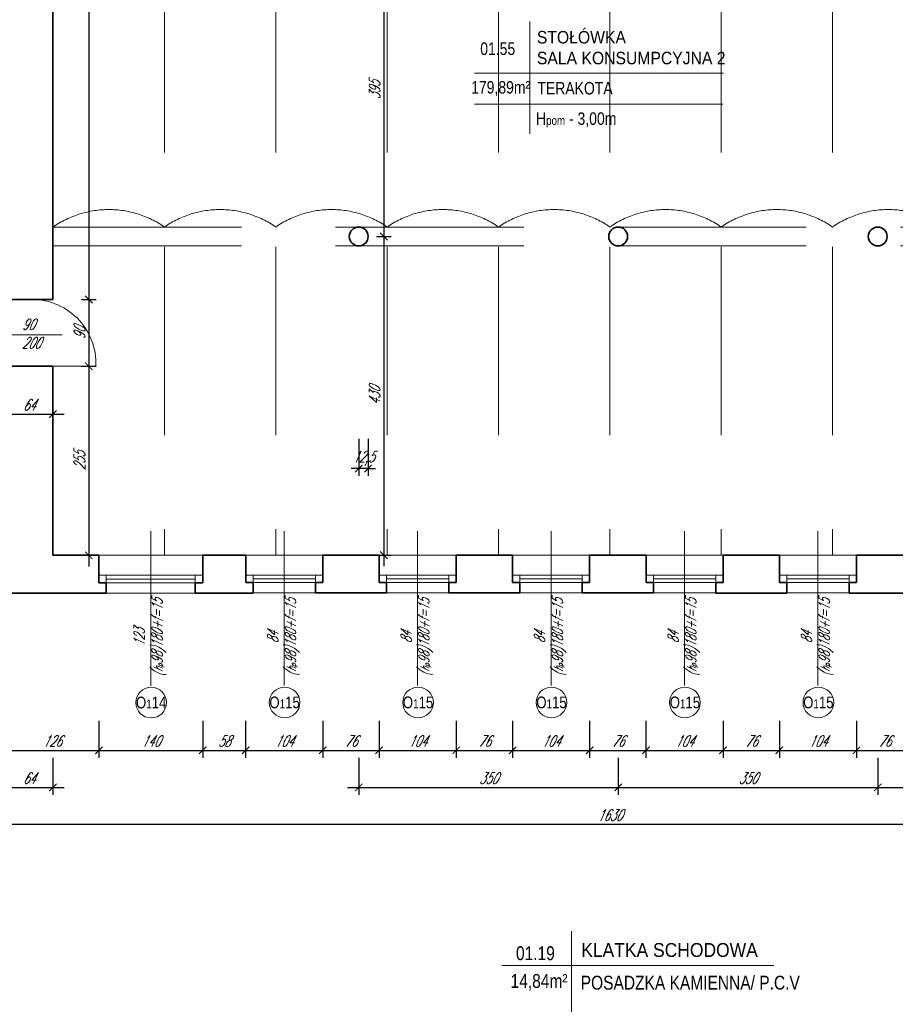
# Model space of a CAD drawing. Header units: millimetres. Extents: x 402 to 79005, y -7782 to 89952.
# Tile 230 of 256: x 24131 to 25312, y 37833 to 39161. Entities that reach past the tile are written whole.
import ezdxf

# ---------------------------------------------------------------- set-up
doc = ezdxf.new("R2010")
doc.units = ezdxf.units.MM
doc.header["$LTSCALE"] = 10
doc.linetypes.add('DASHED', pattern=[19.05, 12.7, -6.35])
doc.layers.get('0').update_dxf_attribs({"lineweight": 0})
doc.layers.get('Defpoints').update_dxf_attribs({"color": 253})
for name, color, linetype, lineweight in [('01 parter - ściany', 253, 'Continuous', 35), ('03-01_okna', 253, 'Continuous', 15), ('03_drzwi', 253, 'Continuous', 15), ('04-1_widok', 253, 'Continuous', 5), ('04-2_nad', 253, 'DASHED', 5), ('05-01_wymiary', 253, 'Continuous', 5), ('05-03_opis', 253, 'Continuous', 5)]:
    doc.layers.add(name, color=color, linetype=linetype, lineweight=lineweight)
doc.styles.add('ariel', font='ARIAL.TTF', dxfattribs={"width": 0.8})
doc.styles.add('ariel_wym', font='simplex.shx', dxfattribs={"width": 0.65, "oblique": 25})
doc.dimstyles.new('ariel 50', dxfattribs={"dimtxt": 15, "dimasz": 10, "dimexe": 10, "dimexo": 0, "dimgap": 5, "dimtad": 1, "dimdec": 1, "dimrnd": 0.5, "dimtxsty": 'ariel_wym', "dimblk": 'ARCHTICK', "dimcen": 2.5, "dimdle": 15, "dimazin": 0, "dimtfac": 1, "dimtdec": 1, "dimtix": 1, "dimtmove": 0, "dimatfit": 3, "dimldrblk": 'DOT', "dimfxl": 0, "dimarcsym": 0})
doc.dimstyles.new('ariel 50 wnętrze', dxfattribs={"dimtxt": 15, "dimasz": 10, "dimexe": 10, "dimexo": 0, "dimgap": 5, "dimtad": 1, "dimdec": 1, "dimrnd": 0.5, "dimtxsty": 'ariel_wym', "dimblk": 'ARCHTICK', "dimcen": 2.5, "dimdle": 15, "dimazin": 0, "dimtfac": 1, "dimtdec": 1, "dimtix": 1, "dimtmove": 0, "dimatfit": 3, "dimldrblk": 'DOT', "dimfxl": 0, "dimarcsym": 0})

# ---------------------------------------------------------------- blocks, each defined once
blk = doc.blocks.new('_ArchTick')
at = {"color": 0, "linetype": 'ByBlock', "const_width": 0.15}
blk.add_lwpolyline([(-0.5, -0.5), (0.5, 0.5)], dxfattribs=at)
blk = doc.blocks.new('*D202')
at = {"layer": '05-01_wymiary', "color": 0, "lineweight": -2}
for p, q in [((24111.7, 38215.8), (24111.7, 38165.8)), ((24237.8, 38215.8), (24237.8, 38165.8)), ((24096.7, 38175.8), (24252.8, 38175.8))]:
    blk.add_line(p, q, dxfattribs=at)
at = {"layer": 'Defpoints', "color": 0}
for p in [(24237.8, 38438.9), (24111.7, 38387.9), (24237.8, 38175.8)]:
    blk.add_point(p, dxfattribs=at)
at = {"layer": '05-01_wymiary', "color": 0, "lineweight": -2, "xscale": 10, "yscale": 10, "zscale": 10, "rotation": 180}
blk.add_blockref('_ArchTick', (24111.7, 38175.8), dxfattribs=at)
at = {"layer": '05-01_wymiary', "color": 0, "lineweight": -2, "xscale": 10, "yscale": 10, "zscale": 10}
blk.add_blockref('_ArchTick', (24237.8, 38175.8), dxfattribs=at)
at = {"layer": '05-01_wymiary', "color": 0, "insert": (24174.8, 38188.3), "char_height": 15, "attachment_point": 5, "style": 'ariel_wym'}
blk.add_mtext('126', dxfattribs=at)
blk = doc.blocks.new('_Dot')
at = {"color": 0, "linetype": 'ByBlock', "lineweight": -2}
blk.add_line((-0.5, 0), (-1, 0), dxfattribs=at)
at = {"color": 0, "linetype": 'ByBlock', "const_width": 0.5}
blk.add_lwpolyline([(-0.25, 0, 1), (0.25, 0, 1)], format="xyb", close=True, dxfattribs=at)
blk = doc.blocks.new('*D203')
at = {"layer": '05-01_wymiary', "color": 0, "lineweight": -2}
for p, q in [((24237.8, 38215.8), (24237.8, 38165.8)), ((24377.8, 38215.8), (24377.8, 38165.8)), ((24222.8, 38175.8), (24392.8, 38175.8))]:
    blk.add_line(p, q, dxfattribs=at)
at = {"layer": 'Defpoints', "color": 0}
for p in [(24237.8, 38438.9), (24377.8, 38438.9), (24377.8, 38175.8)]:
    blk.add_point(p, dxfattribs=at)
at = {"layer": '05-01_wymiary', "color": 0, "lineweight": -2, "xscale": 10, "yscale": 10, "zscale": 10, "rotation": 180}
blk.add_blockref('_ArchTick', (24237.8, 38175.8), dxfattribs=at)
at = {"layer": '05-01_wymiary', "color": 0, "lineweight": -2, "xscale": 10, "yscale": 10, "zscale": 10}
blk.add_blockref('_ArchTick', (24377.8, 38175.8), dxfattribs=at)
at = {"layer": '05-01_wymiary', "color": 0, "insert": (24307.8, 38188.3), "char_height": 15, "attachment_point": 5, "style": 'ariel_wym'}
blk.add_mtext('140', dxfattribs=at)
blk = doc.blocks.new('*D204')
at = {"layer": '05-01_wymiary', "color": 0, "lineweight": -2}
for p, q in [((24377.8, 38215.8), (24377.8, 38165.8)), ((24435.8, 38215.8), (24435.8, 38165.8)), ((24362.8, 38175.8), (24450.8, 38175.8))]:
    blk.add_line(p, q, dxfattribs=at)
at = {"layer": 'Defpoints', "color": 0}
for p in [(24377.8, 38438.9), (24435.8, 38438.9), (24435.8, 38175.8)]:
    blk.add_point(p, dxfattribs=at)
at = {"layer": '05-01_wymiary', "color": 0, "lineweight": -2, "xscale": 10, "yscale": 10, "zscale": 10, "rotation": 180}
blk.add_blockref('_ArchTick', (24377.8, 38175.8), dxfattribs=at)
at = {"layer": '05-01_wymiary', "color": 0, "lineweight": -2, "xscale": 10, "yscale": 10, "zscale": 10}
blk.add_blockref('_ArchTick', (24435.8, 38175.8), dxfattribs=at)
at = {"layer": '05-01_wymiary', "color": 0, "insert": (24406.8, 38188.3), "char_height": 15, "attachment_point": 5, "style": 'ariel_wym'}
blk.add_mtext('58', dxfattribs=at)
blk = doc.blocks.new('*D205')
at = {"layer": '05-01_wymiary', "color": 0, "lineweight": -2}
for p, q in [((24435.8, 38215.8), (24435.8, 38165.8)), ((24539.8, 38215.8), (24539.8, 38165.8)), ((24420.8, 38175.8), (24554.8, 38175.8))]:
    blk.add_line(p, q, dxfattribs=at)
at = {"layer": 'Defpoints', "color": 0}
for p in [(24435.8, 38438.9), (24539.8, 38439), (24539.8, 38175.8)]:
    blk.add_point(p, dxfattribs=at)
at = {"layer": '05-01_wymiary', "color": 0, "lineweight": -2, "xscale": 10, "yscale": 10, "zscale": 10, "rotation": 180}
blk.add_blockref('_ArchTick', (24435.8, 38175.8), dxfattribs=at)
at = {"layer": '05-01_wymiary', "color": 0, "lineweight": -2, "xscale": 10, "yscale": 10, "zscale": 10}
blk.add_blockref('_ArchTick', (24539.8, 38175.8), dxfattribs=at)
at = {"layer": '05-01_wymiary', "color": 0, "insert": (24487.8, 38188.3), "char_height": 15, "attachment_point": 5, "style": 'ariel_wym'}
blk.add_mtext('104', dxfattribs=at)
blk = doc.blocks.new('*D206')
at = {"layer": '05-01_wymiary', "color": 0, "lineweight": -2}
for p, q in [((24539.8, 38215.8), (24539.8, 38165.8)), ((24615.8, 38215.8), (24615.8, 38165.8)), ((24524.8, 38175.8), (24630.8, 38175.8))]:
    blk.add_line(p, q, dxfattribs=at)
at = {"layer": 'Defpoints', "color": 0}
for p in [(24539.8, 38439), (24615.8, 38439), (24615.8, 38175.8)]:
    blk.add_point(p, dxfattribs=at)
at = {"layer": '05-01_wymiary', "color": 0, "lineweight": -2, "xscale": 10, "yscale": 10, "zscale": 10, "rotation": 180}
blk.add_blockref('_ArchTick', (24539.8, 38175.8), dxfattribs=at)
at = {"layer": '05-01_wymiary', "color": 0, "lineweight": -2, "xscale": 10, "yscale": 10, "zscale": 10}
blk.add_blockref('_ArchTick', (24615.8, 38175.8), dxfattribs=at)
at = {"layer": '05-01_wymiary', "color": 0, "insert": (24577.8, 38188.3), "char_height": 15, "attachment_point": 5, "style": 'ariel_wym'}
blk.add_mtext('76', dxfattribs=at)
blk = doc.blocks.new('*D207')
at = {"layer": '05-01_wymiary', "color": 0, "lineweight": -2}
for p, q in [((24615.8, 38215.8), (24615.8, 38165.8)), ((24719.8, 38215.8), (24719.8, 38165.8)), ((24600.8, 38175.8), (24734.8, 38175.8))]:
    blk.add_line(p, q, dxfattribs=at)
at = {"layer": 'Defpoints', "color": 0}
for p in [(24615.8, 38439), (24719.8, 38439), (24719.8, 38175.8)]:
    blk.add_point(p, dxfattribs=at)
at = {"layer": '05-01_wymiary', "color": 0, "lineweight": -2, "xscale": 10, "yscale": 10, "zscale": 10, "rotation": 180}
blk.add_blockref('_ArchTick', (24615.8, 38175.8), dxfattribs=at)
at = {"layer": '05-01_wymiary', "color": 0, "lineweight": -2, "xscale": 10, "yscale": 10, "zscale": 10}
blk.add_blockref('_ArchTick', (24719.8, 38175.8), dxfattribs=at)
at = {"layer": '05-01_wymiary', "color": 0, "insert": (24667.8, 38188.3), "char_height": 15, "attachment_point": 5, "style": 'ariel_wym'}
blk.add_mtext('104', dxfattribs=at)
blk = doc.blocks.new('*D208')
at = {"layer": '05-01_wymiary', "color": 0, "lineweight": -2}
for p, q in [((24719.8, 38215.8), (24719.8, 38165.8)), ((24795.8, 38215.8), (24795.8, 38165.8)), ((24704.8, 38175.8), (24810.8, 38175.8))]:
    blk.add_line(p, q, dxfattribs=at)
at = {"layer": 'Defpoints', "color": 0}
for p in [(24719.8, 38439), (24795.8, 38439), (24795.8, 38175.8)]:
    blk.add_point(p, dxfattribs=at)
at = {"layer": '05-01_wymiary', "color": 0, "lineweight": -2, "xscale": 10, "yscale": 10, "zscale": 10, "rotation": 180}
blk.add_blockref('_ArchTick', (24719.8, 38175.8), dxfattribs=at)
at = {"layer": '05-01_wymiary', "color": 0, "lineweight": -2, "xscale": 10, "yscale": 10, "zscale": 10}
blk.add_blockref('_ArchTick', (24795.8, 38175.8), dxfattribs=at)
at = {"layer": '05-01_wymiary', "color": 0, "insert": (24757.8, 38188.3), "char_height": 15, "attachment_point": 5, "style": 'ariel_wym'}
blk.add_mtext('76', dxfattribs=at)
blk = doc.blocks.new('*D209')
at = {"layer": '05-01_wymiary', "color": 0, "lineweight": -2}
for p, q in [((24795.8, 38215.8), (24795.8, 38165.8)), ((24899.8, 38215.8), (24899.8, 38165.8)), ((24780.8, 38175.8), (24914.8, 38175.8))]:
    blk.add_line(p, q, dxfattribs=at)
at = {"layer": 'Defpoints', "color": 0}
for p in [(24795.8, 38439), (24899.8, 38439), (24899.8, 38175.8)]:
    blk.add_point(p, dxfattribs=at)
at = {"layer": '05-01_wymiary', "color": 0, "lineweight": -2, "xscale": 10, "yscale": 10, "zscale": 10, "rotation": 180}
blk.add_blockref('_ArchTick', (24795.8, 38175.8), dxfattribs=at)
at = {"layer": '05-01_wymiary', "color": 0, "lineweight": -2, "xscale": 10, "yscale": 10, "zscale": 10}
blk.add_blockref('_ArchTick', (24899.8, 38175.8), dxfattribs=at)
at = {"layer": '05-01_wymiary', "color": 0, "insert": (24847.8, 38188.3), "char_height": 15, "attachment_point": 5, "style": 'ariel_wym'}
blk.add_mtext('104', dxfattribs=at)
blk = doc.blocks.new('*D652')
at = {"layer": '05-01_wymiary', "color": 0, "lineweight": -2}
for p, q in [((24899.8, 38215.8), (24899.8, 38165.8)), ((24975.8, 38215.8), (24975.8, 38165.8)), ((24884.8, 38175.8), (24990.8, 38175.8))]:
    blk.add_line(p, q, dxfattribs=at)
at = {"layer": 'Defpoints', "color": 0}
for p in [(24899.8, 38439), (24975.8, 38439), (24975.8, 38175.8)]:
    blk.add_point(p, dxfattribs=at)
at = {"layer": '05-01_wymiary', "color": 0, "lineweight": -2, "xscale": 10, "yscale": 10, "zscale": 10, "rotation": 180}
blk.add_blockref('_ArchTick', (24899.8, 38175.8), dxfattribs=at)
at = {"layer": '05-01_wymiary', "color": 0, "lineweight": -2, "xscale": 10, "yscale": 10, "zscale": 10}
blk.add_blockref('_ArchTick', (24975.8, 38175.8), dxfattribs=at)
at = {"layer": '05-01_wymiary', "color": 0, "insert": (24937.8, 38188.3), "char_height": 15, "attachment_point": 5, "style": 'ariel_wym'}
blk.add_mtext('76', dxfattribs=at)
blk = doc.blocks.new('*D653')
at = {"layer": '05-01_wymiary', "color": 0, "lineweight": -2}
for p, q in [((24975.8, 38215.8), (24975.8, 38165.8)), ((25079.8, 38215.8), (25079.8, 38165.8)), ((24960.8, 38175.8), (25094.8, 38175.8))]:
    blk.add_line(p, q, dxfattribs=at)
at = {"layer": 'Defpoints', "color": 0}
for p in [(24975.8, 38439), (25079.8, 38439), (25079.8, 38175.8)]:
    blk.add_point(p, dxfattribs=at)
at = {"layer": '05-01_wymiary', "color": 0, "lineweight": -2, "xscale": 10, "yscale": 10, "zscale": 10, "rotation": 180}
blk.add_blockref('_ArchTick', (24975.8, 38175.8), dxfattribs=at)
at = {"layer": '05-01_wymiary', "color": 0, "lineweight": -2, "xscale": 10, "yscale": 10, "zscale": 10}
blk.add_blockref('_ArchTick', (25079.8, 38175.8), dxfattribs=at)
at = {"layer": '05-01_wymiary', "color": 0, "insert": (25027.8, 38188.3), "char_height": 15, "attachment_point": 5, "style": 'ariel_wym'}
blk.add_mtext('104', dxfattribs=at)
blk = doc.blocks.new('*D654')
at = {"layer": '05-01_wymiary', "color": 0, "lineweight": -2}
for p, q in [((25079.8, 38215.8), (25079.8, 38165.8)), ((25155.8, 38215.8), (25155.8, 38165.8)), ((25064.8, 38175.8), (25170.8, 38175.8))]:
    blk.add_line(p, q, dxfattribs=at)
at = {"layer": 'Defpoints', "color": 0}
for p in [(25079.8, 38439), (25155.8, 38439), (25155.8, 38175.8)]:
    blk.add_point(p, dxfattribs=at)
at = {"layer": '05-01_wymiary', "color": 0, "lineweight": -2, "xscale": 10, "yscale": 10, "zscale": 10, "rotation": 180}
blk.add_blockref('_ArchTick', (25079.8, 38175.8), dxfattribs=at)
at = {"layer": '05-01_wymiary', "color": 0, "lineweight": -2, "xscale": 10, "yscale": 10, "zscale": 10}
blk.add_blockref('_ArchTick', (25155.8, 38175.8), dxfattribs=at)
at = {"layer": '05-01_wymiary', "color": 0, "insert": (25117.8, 38188.3), "char_height": 15, "attachment_point": 5, "style": 'ariel_wym'}
blk.add_mtext('76', dxfattribs=at)
blk = doc.blocks.new('*D655')
at = {"layer": '05-01_wymiary', "color": 0, "lineweight": -2}
for p, q in [((25155.8, 38215.8), (25155.8, 38165.8)), ((25259.8, 38215.8), (25259.8, 38165.8)), ((25140.8, 38175.8), (25274.8, 38175.8))]:
    blk.add_line(p, q, dxfattribs=at)
at = {"layer": 'Defpoints', "color": 0}
for p in [(25155.8, 38439), (25259.8, 38439), (25259.8, 38175.8)]:
    blk.add_point(p, dxfattribs=at)
at = {"layer": '05-01_wymiary', "color": 0, "lineweight": -2, "xscale": 10, "yscale": 10, "zscale": 10, "rotation": 180}
blk.add_blockref('_ArchTick', (25155.8, 38175.8), dxfattribs=at)
at = {"layer": '05-01_wymiary', "color": 0, "lineweight": -2, "xscale": 10, "yscale": 10, "zscale": 10}
blk.add_blockref('_ArchTick', (25259.8, 38175.8), dxfattribs=at)
at = {"layer": '05-01_wymiary', "color": 0, "insert": (25207.8, 38188.3), "char_height": 15, "attachment_point": 5, "style": 'ariel_wym'}
blk.add_mtext('104', dxfattribs=at)
blk = doc.blocks.new('*D656')
at = {"layer": '05-01_wymiary', "color": 0, "lineweight": -2}
for p, q in [((25259.8, 38215.8), (25259.8, 38165.8)), ((25335.8, 38215.8), (25335.8, 38165.8)), ((25244.8, 38175.8), (25350.8, 38175.8))]:
    blk.add_line(p, q, dxfattribs=at)
at = {"layer": 'Defpoints', "color": 0}
for p in [(25259.8, 38439), (25335.8, 38439), (25335.8, 38175.8)]:
    blk.add_point(p, dxfattribs=at)
at = {"layer": '05-01_wymiary', "color": 0, "lineweight": -2, "xscale": 10, "yscale": 10, "zscale": 10, "rotation": 180}
blk.add_blockref('_ArchTick', (25259.8, 38175.8), dxfattribs=at)
at = {"layer": '05-01_wymiary', "color": 0, "lineweight": -2, "xscale": 10, "yscale": 10, "zscale": 10}
blk.add_blockref('_ArchTick', (25335.8, 38175.8), dxfattribs=at)
at = {"layer": '05-01_wymiary', "color": 0, "insert": (25297.8, 38188.3), "char_height": 15, "attachment_point": 5, "style": 'ariel_wym'}
blk.add_mtext('76', dxfattribs=at)
blk = doc.blocks.new('*D661')
at = {"layer": '05-01_wymiary', "color": 0, "lineweight": -2}
for p, q in [((24111.7, 38165.8), (24111.7, 38115.8)), ((24175.8, 38165.8), (24175.8, 38115.8)), ((24096.7, 38125.8), (24190.8, 38125.8))]:
    blk.add_line(p, q, dxfattribs=at)
at = {"layer": 'Defpoints', "color": 0}
for p in [(24175.8, 38438.9), (24111.7, 38387.9), (24175.8, 38125.8)]:
    blk.add_point(p, dxfattribs=at)
at = {"layer": '05-01_wymiary', "color": 0, "lineweight": -2, "xscale": 10, "yscale": 10, "zscale": 10, "rotation": 180}
blk.add_blockref('_ArchTick', (24111.7, 38125.8), dxfattribs=at)
at = {"layer": '05-01_wymiary', "color": 0, "lineweight": -2, "xscale": 10, "yscale": 10, "zscale": 10}
blk.add_blockref('_ArchTick', (24175.8, 38125.8), dxfattribs=at)
at = {"layer": '05-01_wymiary', "color": 0, "insert": (24143.8, 38138.3), "char_height": 15, "attachment_point": 5, "style": 'ariel_wym'}
blk.add_mtext('64', dxfattribs=at)
blk = doc.blocks.new('*D662')
at = {"layer": '05-01_wymiary', "color": 0, "lineweight": -2}
for p, q in [((24588.3, 38595.9), (24588.3, 38545.9)), ((24601, 38595.9), (24601, 38545.9)), ((24588.3, 38555.9), (24578.3, 38555.9)), ((24601, 38555.9), (24588.3, 38555.9)), ((24601, 38555.9), (24611, 38555.9))]:
    blk.add_line(p, q, dxfattribs=at)
at = {"layer": 'Defpoints', "color": 0}
for p in [(24588.3, 38869), (24601, 38869), (24588.3, 38555.9)]:
    blk.add_point(p, dxfattribs=at)
at = {"layer": '05-01_wymiary', "color": 0, "lineweight": -2, "xscale": 10, "yscale": 10, "zscale": 10}
blk.add_blockref('_ArchTick', (24588.3, 38555.9), dxfattribs=at)
at = {"layer": '05-01_wymiary', "color": 0, "lineweight": -2, "xscale": 10, "yscale": 10, "zscale": 10, "rotation": 180}
blk.add_blockref('_ArchTick', (24601, 38555.9), dxfattribs=at)
at = {"layer": '05-01_wymiary', "color": 0, "insert": (24594.7, 38569.8), "char_height": 15, "attachment_point": 5, "style": 'ariel_wym'}
blk.add_mtext('12,5', dxfattribs=at)
blk = doc.blocks.new('*D663')
at = {"layer": '05-01_wymiary', "color": 0, "lineweight": -2}
for p, q in [((24588.3, 38165.8), (24588.3, 38115.8)), ((24938.3, 38165.8), (24938.3, 38115.8)), ((24573.3, 38125.8), (24953.3, 38125.8))]:
    blk.add_line(p, q, dxfattribs=at)
at = {"layer": 'Defpoints', "color": 0}
for p in [(24588.3, 38869), (24938.3, 38869), (24938.3, 38125.8)]:
    blk.add_point(p, dxfattribs=at)
at = {"layer": '05-01_wymiary', "color": 0, "lineweight": -2, "xscale": 10, "yscale": 10, "zscale": 10, "rotation": 180}
blk.add_blockref('_ArchTick', (24588.3, 38125.8), dxfattribs=at)
at = {"layer": '05-01_wymiary', "color": 0, "lineweight": -2, "xscale": 10, "yscale": 10, "zscale": 10}
blk.add_blockref('_ArchTick', (24938.3, 38125.8), dxfattribs=at)
at = {"layer": '05-01_wymiary', "color": 0, "insert": (24763.3, 38138.3), "char_height": 15, "attachment_point": 5, "style": 'ariel_wym'}
blk.add_mtext('350', dxfattribs=at)
blk = doc.blocks.new('*D664')
at = {"layer": '05-01_wymiary', "color": 0, "lineweight": -2}
for p, q in [((24938.3, 38165.8), (24938.3, 38115.8)), ((25288.4, 38165.8), (25288.4, 38115.8)), ((24923.3, 38125.8), (25303.4, 38125.8))]:
    blk.add_line(p, q, dxfattribs=at)
at = {"layer": 'Defpoints', "color": 0}
for p in [(24938.3, 38869), (25288.4, 38869), (25288.4, 38125.8)]:
    blk.add_point(p, dxfattribs=at)
at = {"layer": '05-01_wymiary', "color": 0, "lineweight": -2, "xscale": 10, "yscale": 10, "zscale": 10, "rotation": 180}
blk.add_blockref('_ArchTick', (24938.3, 38125.8), dxfattribs=at)
at = {"layer": '05-01_wymiary', "color": 0, "lineweight": -2, "xscale": 10, "yscale": 10, "zscale": 10}
blk.add_blockref('_ArchTick', (25288.4, 38125.8), dxfattribs=at)
at = {"layer": '05-01_wymiary', "color": 0, "insert": (25113.3, 38138.3), "char_height": 15, "attachment_point": 5, "style": 'ariel_wym'}
blk.add_mtext('350', dxfattribs=at)
blk = doc.blocks.new('*D665')
at = {"layer": '05-01_wymiary', "color": 0, "lineweight": -2}
for p, q in [((25288.4, 38165.8), (25288.4, 38115.8)), ((25677.8, 38165.8), (25677.8, 38115.8)), ((25273.4, 38125.8), (25692.8, 38125.8))]:
    blk.add_line(p, q, dxfattribs=at)
at = {"layer": 'Defpoints', "color": 0}
for p in [(25288.4, 38869), (25677.8, 38439.1), (25677.8, 38125.8)]:
    blk.add_point(p, dxfattribs=at)
at = {"layer": '05-01_wymiary', "color": 0, "lineweight": -2, "xscale": 10, "yscale": 10, "zscale": 10, "rotation": 180}
blk.add_blockref('_ArchTick', (25288.4, 38125.8), dxfattribs=at)
at = {"layer": '05-01_wymiary', "color": 0, "lineweight": -2, "xscale": 10, "yscale": 10, "zscale": 10}
blk.add_blockref('_ArchTick', (25677.8, 38125.8), dxfattribs=at)
at = {"layer": '05-01_wymiary', "color": 0, "insert": (25483.1, 38139.7), "char_height": 15, "attachment_point": 5, "style": 'ariel_wym'}
blk.add_mtext('389,5', dxfattribs=at)
blk = doc.blocks.new('*D667')
at = {"layer": '05-01_wymiary', "color": 0, "lineweight": -2}
for p, q in [((24111.7, 38115.8), (24111.7, 38065.8)), ((25741.8, 38115.8), (25741.8, 38065.8)), ((25756.8, 38075.8), (24096.7, 38075.8))]:
    blk.add_line(p, q, dxfattribs=at)
at = {"layer": 'Defpoints', "color": 0}
for p in [(24111.7, 38388), (25741.8, 38388), (24111.7, 38075.8)]:
    blk.add_point(p, dxfattribs=at)
at = {"layer": '05-01_wymiary', "color": 0, "lineweight": -2, "xscale": 10, "yscale": 10, "zscale": 10, "rotation": 180}
blk.add_blockref('_ArchTick', (24111.7, 38075.8), dxfattribs=at)
at = {"layer": '05-01_wymiary', "color": 0, "lineweight": -2, "xscale": 10, "yscale": 10, "zscale": 10}
blk.add_blockref('_ArchTick', (25741.8, 38075.8), dxfattribs=at)
at = {"layer": '05-01_wymiary', "color": 0, "insert": (24926.8, 38088.3), "char_height": 15, "attachment_point": 5, "style": 'ariel_wym'}
blk.add_mtext('1630', dxfattribs=at)
blk = doc.blocks.new('*D726')
at = {"layer": '05-01_wymiary', "color": 0, "lineweight": -2}
for p, q in [((24224.2, 39632), (24224.2, 38768.9)), ((24214.2, 39617), (24234.2, 39617)), ((24214.2, 38783.9), (24234.2, 38783.9))]:
    blk.add_line(p, q, dxfattribs=at)
at = {"layer": 'Defpoints', "color": 0}
for p in [(24175.8, 39617), (24175.8, 38783.9), (24224.2, 38783.9)]:
    blk.add_point(p, dxfattribs=at)
at = {"layer": '05-01_wymiary', "color": 0, "lineweight": -2, "xscale": 10, "yscale": 10, "zscale": 10}
for p, rotation in [((24224.2, 39617), 90), ((24224.2, 38783.9), 270)]:
    blk.add_blockref('_ArchTick', p, dxfattribs=dict(at, rotation=rotation))
at = {"layer": '05-01_wymiary', "color": 0, "insert": (24211.7, 39200.5), "char_height": 15, "attachment_point": 5, "rotation": 90, "style": 'ariel_wym'}
blk.add_mtext('833', dxfattribs=at)
blk = doc.blocks.new('*D727')
at = {"layer": '05-01_wymiary', "color": 0, "lineweight": -2}
for p, q in [((24224.2, 38798.9), (24224.2, 38678.9)), ((24214.2, 38783.9), (24234.2, 38783.9)), ((24214.2, 38693.9), (24234.2, 38693.9))]:
    blk.add_line(p, q, dxfattribs=at)
at = {"layer": 'Defpoints', "color": 0}
for p in [(24175.8, 38783.9), (24175.8, 38693.9), (24224.2, 38693.9)]:
    blk.add_point(p, dxfattribs=at)
at = {"layer": '05-01_wymiary', "color": 0, "lineweight": -2, "xscale": 10, "yscale": 10, "zscale": 10}
for p, rotation in [((24224.2, 38783.9), 90), ((24224.2, 38693.9), 270)]:
    blk.add_blockref('_ArchTick', p, dxfattribs=dict(at, rotation=rotation))
at = {"layer": '05-01_wymiary', "color": 0, "insert": (24211.7, 38738.9), "char_height": 15, "attachment_point": 5, "rotation": 90, "style": 'ariel_wym'}
blk.add_mtext('90', dxfattribs=at)
blk = doc.blocks.new('*D728')
at = {"layer": '05-01_wymiary', "color": 0, "lineweight": -2}
for p, q in [((24224.2, 38708.9), (24224.2, 38423.9)), ((24214.2, 38693.9), (24234.2, 38693.9)), ((24214.2, 38438.9), (24234.2, 38438.9))]:
    blk.add_line(p, q, dxfattribs=at)
at = {"layer": 'Defpoints', "color": 0}
for p in [(24175.8, 38693.9), (24175.8, 38438.9), (24224.2, 38438.9)]:
    blk.add_point(p, dxfattribs=at)
at = {"layer": '05-01_wymiary', "color": 0, "lineweight": -2, "xscale": 10, "yscale": 10, "zscale": 10}
for p, rotation in [((24224.2, 38693.9), 90), ((24224.2, 38438.9), 270)]:
    blk.add_blockref('_ArchTick', p, dxfattribs=dict(at, rotation=rotation))
at = {"layer": '05-01_wymiary', "color": 0, "insert": (24211.7, 38566.4), "char_height": 15, "attachment_point": 5, "rotation": 90, "style": 'ariel_wym'}
blk.add_mtext('255', dxfattribs=at)
blk = doc.blocks.new('*D793')
at = {"layer": '05-01_wymiary', "color": 0, "lineweight": -2}
for p, q in [((24111.7, 38619.4), (24111.7, 38639.4)), ((24175.8, 38619.4), (24175.8, 38639.4)), ((24096.7, 38629.4), (24190.8, 38629.4))]:
    blk.add_line(p, q, dxfattribs=at)
at = {"layer": 'Defpoints', "color": 0}
for p in [(24175.8, 38629.4), (24111.7, 38579), (24175.8, 38438.9)]:
    blk.add_point(p, dxfattribs=at)
at = {"layer": '05-01_wymiary', "color": 0, "lineweight": -2, "xscale": 10, "yscale": 10, "zscale": 10, "rotation": 180}
blk.add_blockref('_ArchTick', (24111.7, 38629.4), dxfattribs=at)
at = {"layer": '05-01_wymiary', "color": 0, "lineweight": -2, "xscale": 10, "yscale": 10, "zscale": 10}
blk.add_blockref('_ArchTick', (24175.8, 38629.4), dxfattribs=at)
at = {"layer": '05-01_wymiary', "color": 0, "insert": (24143.8, 38641.9), "char_height": 15, "attachment_point": 5, "style": 'ariel_wym'}
blk.add_mtext('64', dxfattribs=at)
blk = doc.blocks.new('*D640')
at = {"layer": '05-01_wymiary', "color": 0, "lineweight": -2}
for p, q in [((24622.2, 39279), (24622.2, 38854)), ((24612.2, 39264), (24632.2, 39264)), ((24612.2, 38869), (24632.2, 38869))]:
    blk.add_line(p, q, dxfattribs=at)
at = {"layer": 'Defpoints', "color": 0}
for p in [(24588.3, 39264), (24588.3, 38869), (24622.2, 38869)]:
    blk.add_point(p, dxfattribs=at)
at = {"layer": '05-01_wymiary', "color": 0, "lineweight": -2, "xscale": 10, "yscale": 10, "zscale": 10}
for p, rotation in [((24622.2, 39264), 90), ((24622.2, 38869), 270)]:
    blk.add_blockref('_ArchTick', p, dxfattribs=dict(at, rotation=rotation))
at = {"layer": '05-01_wymiary', "color": 0, "insert": (24609.7, 39066.5), "char_height": 15, "attachment_point": 5, "rotation": 90, "style": 'ariel_wym'}
blk.add_mtext('395', dxfattribs=at)
blk = doc.blocks.new('*D641')
at = {"layer": '05-01_wymiary', "color": 0, "lineweight": -2}
for p, q in [((24622.2, 38884), (24622.2, 38424.1)), ((24612.2, 38869), (24632.2, 38869)), ((24612.2, 38439.1), (24632.2, 38439.1))]:
    blk.add_line(p, q, dxfattribs=at)
at = {"layer": 'Defpoints', "color": 0}
for p in [(24588.3, 38869), (24577.8, 38439.1), (24622.2, 38439.1)]:
    blk.add_point(p, dxfattribs=at)
at = {"layer": '05-01_wymiary', "color": 0, "lineweight": -2, "xscale": 10, "yscale": 10, "zscale": 10}
for p, rotation in [((24622.2, 38869), 90), ((24622.2, 38439.1), 270)]:
    blk.add_blockref('_ArchTick', p, dxfattribs=dict(at, rotation=rotation))
at = {"layer": '05-01_wymiary', "color": 0, "insert": (24609.7, 38654), "char_height": 15, "attachment_point": 5, "rotation": 90, "style": 'ariel_wym'}
blk.add_mtext('430', dxfattribs=at)

msp = doc.modelspace()

# ---------------------------------------------------------------- linework, layer by layer
at = {"layer": '01 parter - ściany'}
for p, q in [((24175.83, 39617.05), (24175.83, 38783.91)), ((24175.83, 38783.91), (24111.69, 38783.91)), ((24175.83, 38693.91), (24111.69, 38693.91)), ((24175.83, 38693.91), (24175.83, 38438.91)), ((24237.83, 38438.91), (24175.83, 38438.91)), ((24237.83, 38438.91), (24237.83, 38401.89)), ((24377.83, 38438.91), (24377.83, 38401.91)), ((24377.83, 38438.91), (24377.83, 38401.91)), ((24435.85, 38438.89), (24377.83, 38438.89)), ((24435.85, 38438.89), (24435.85, 38402.08)), ((24539.82, 38439.1), (24539.82, 38402.1)), ((24539.82, 38439.1), (24615.85, 38439.04)), ((24539.82, 38438.96), (24539.82, 38402.1)), ((24615.85, 38438.96), (24615.85, 38402.08)), ((24719.82, 38439.1), (24719.82, 38402.1)), ((24719.82, 38439.09), (24795.85, 38439.02)), ((24719.82, 38438.96), (24719.82, 38402.1)), ((24795.85, 38438.96), (24795.85, 38402.08)), ((24899.82, 38439.25), (24975.85, 38439.18)), ((24899.82, 38439.1), (24899.82, 38402.1)), ((24899.82, 38438.96), (24899.82, 38402.1)), ((24975.85, 38438.96), (24975.85, 38402.08)), ((25079.82, 38439.1), (25079.82, 38402.1)), ((25079.82, 38439.06), (25155.85, 38438.99)), ((25079.82, 38438.96), (25079.82, 38402.1)), ((25155.85, 38438.96), (25155.85, 38402.08)), ((25259.82, 38439.1), (25259.82, 38402.1)), ((25335.85, 38438.96), (25259.82, 38438.96)), ((25259.82, 38438.96), (25259.82, 38402.1)), ((24247.81, 38401.89), (24237.83, 38401.89)), ((24247.81, 38387.89), (24247.81, 38401.89)), ((24367.83, 38387.89), (24367.83, 38401.9)), ((24377.8, 38401.89), (24367.83, 38401.89)), ((24445.82, 38402.08), (24435.85, 38402.08)), ((24445.82, 38387.89), (24445.82, 38402.08)), ((24529.82, 38387.96), (24529.82, 38402.1)), ((24539.79, 38402.08), (24529.82, 38402.08)), ((24625.82, 38402.08), (24615.85, 38402.08)), ((24625.82, 38387.96), (24625.82, 38402.08)), ((24709.82, 38387.96), (24709.82, 38402.1)), ((24719.79, 38402.08), (24709.82, 38402.08)), ((24805.82, 38402.08), (24795.85, 38402.08)), ((24805.82, 38387.96), (24805.82, 38402.08)), ((24889.82, 38387.96), (24889.82, 38402.1)), ((24899.79, 38402.08), (24889.82, 38402.08)), ((24985.82, 38402.08), (24975.85, 38402.08)), ((24985.82, 38387.96), (24985.82, 38402.08)), ((25069.82, 38387.96), (25069.82, 38402.1)), ((25079.79, 38402.08), (25069.82, 38402.08)), ((25165.82, 38402.08), (25155.85, 38402.08)), ((25165.82, 38387.96), (25165.82, 38402.08)), ((25249.82, 38387.96), (25249.82, 38402.1)), ((25259.79, 38402.08), (25249.82, 38402.08)), ((24247.81, 38387.89), (24111.69, 38387.89)), ((24445.82, 38387.89), (24367.83, 38387.89)), ((24529.82, 38388.08), (24625.82, 38388.08)), ((24709.82, 38388.06), (24805.82, 38388.06)), ((24889.82, 38388.22), (24985.82, 38388.22)), ((25069.82, 38388.04), (25165.82, 38388.03)), ((25345.82, 38387.96), (25249.82, 38387.96))]:
    msp.add_line(p, q, dxfattribs=at)
for centre in [(24588.29, 38869.03), (24938.27, 38869.03), (25288.43, 38868.95)]:
    msp.add_circle(centre, 12.72, dxfattribs=at)
at = {"layer": '03-01_okna', "linetype": 'Continuous', "lineweight": 0}
for p, q in [((24377.83, 38411.91), (24237.83, 38411.89)), ((24247.81, 38401.89), (24247.8, 38411.89)), ((24367.83, 38401.89), (24367.83, 38411.89)), ((24539.82, 38412.1), (24435.85, 38412.08)), ((24445.82, 38402.08), (24445.82, 38412.08)), ((24529.82, 38402.08), (24529.82, 38412.08)), ((24719.82, 38412.1), (24615.85, 38412.08)), ((24625.82, 38402.08), (24625.82, 38412.08)), ((24709.82, 38402.08), (24709.82, 38412.08)), ((24899.82, 38412.1), (24795.85, 38412.08)), ((24805.82, 38402.08), (24805.82, 38412.08)), ((24889.82, 38402.08), (24889.82, 38412.08)), ((25079.82, 38412.1), (24975.85, 38412.08)), ((24985.82, 38402.08), (24985.82, 38412.08)), ((25069.82, 38402.08), (25069.82, 38412.08)), ((25259.82, 38412.1), (25155.85, 38412.08)), ((25165.82, 38402.08), (25165.82, 38412.08)), ((25249.82, 38402.08), (25249.82, 38412.08)), ((24367.83, 38406.9), (24247.81, 38406.89)), ((24367.83, 38401.9), (24247.81, 38401.89)), ((24529.82, 38407.1), (24445.82, 38407.08)), ((24529.82, 38402.1), (24445.82, 38402.08)), ((24709.82, 38407.1), (24625.82, 38407.08)), ((24709.82, 38402.1), (24625.82, 38402.08)), ((24889.82, 38407.1), (24805.82, 38407.08)), ((24889.82, 38402.1), (24805.82, 38402.08)), ((25069.82, 38407.1), (24985.82, 38407.08)), ((25069.82, 38402.1), (24985.82, 38402.08)), ((25249.82, 38407.1), (25165.82, 38407.08)), ((25249.82, 38402.1), (25165.82, 38402.08)), ((24247.81, 38387.89), (24367.83, 38387.89)), ((24445.82, 38388.08), (24529.82, 38388.08)), ((24625.82, 38388.08), (24709.82, 38388.08)), ((24805.82, 38388.08), (24889.82, 38388.08)), ((24985.82, 38388.08), (25069.82, 38388.08)), ((25165.82, 38388.08), (25249.82, 38388.08))]:
    msp.add_line(p, q, dxfattribs=at)
at = {"layer": '03_drzwi'}
for p, q in [((24102.34, 38736.51), (24188.19, 38736.51)), ((24233.76, 38693.91), (24143.76, 38693.91))]:
    msp.add_line(p, q, dxfattribs=at)
msp.add_arc((24147.72, 38697.77), 86.13, 357.43139, 93.21392, dxfattribs=at)
at = {"layer": '04-1_widok'}
for p, q in [((24237.83, 38438.91), (24377.83, 38438.91)), ((24435.85, 38439.03), (24539.82, 38439.1)), ((24615.85, 38439.03), (24719.82, 38439.1)), ((24795.85, 38439.03), (24899.82, 38439.1)), ((24975.85, 38439.03), (25079.82, 38439.1)), ((25155.85, 38439.03), (25259.82, 38439.1))]:
    msp.add_line(p, q, dxfattribs=at)
at = {"layer": '04-2_nad', "ltscale": 2}
for p, q in [((24326.29, 39617.05), (24326.29, 38438.91)), ((24476.49, 39617.05), (24476.49, 38438.91)), ((24626.69, 39617.05), (24626.69, 38438.91)), ((24776.89, 39617.05), (24776.89, 38438.91)), ((24927.09, 39617.05), (24927.09, 38438.91)), ((25077.29, 39617.05), (25077.29, 38438.91)), ((25227.49, 39617.05), (25227.49, 38438.91)), ((24176.09, 38881.75), (25678.09, 38881.75)), ((24176.09, 38856.31), (25678.09, 38856.31))]:
    msp.add_line(p, q, dxfattribs=at)
for centre in [(24251.19, 38773.72), (24401.39, 38773.72), (24551.59, 38773.72), (24701.79, 38773.72), (24851.99, 38773.72), (25002.19, 38773.72), (25152.39, 38773.72), (25302.59, 38773.72)]:
    msp.add_arc(centre, 131.57, 55.1937, 124.8063, dxfattribs=at)
at = {"layer": '05-03_opis'}
for p, q in [((24819, 39159.09), (24819, 39007.29)), ((24744.61, 39089.44), (25080.22, 39089.44)), ((24744.61, 39047.42), (25079.39, 39047.42)), ((24875.15, 37932.07), (24875.15, 37354.02)), ((24781.17, 37885.36), (25148.15, 37885.36))]:
    msp.add_line(p, q, dxfattribs=at)
at = {"layer": '05-03_opis', "lineweight": 0}
for p, q in [((24307.82, 38471.28), (24307.82, 38262.88)), ((24487.82, 38471.47), (24487.82, 38263.07)), ((24667.82, 38471.47), (24667.82, 38263.07)), ((24847.82, 38471.47), (24847.82, 38263.07)), ((25027.82, 38471.47), (25027.82, 38263.07)), ((25207.82, 38471.47), (25207.82, 38263.07))]:
    msp.add_line(p, q, dxfattribs=at)
for centre in [(24308.32, 38240.19), (24488.32, 38240.38), (24668.32, 38240.38), (24848.32, 38240.38), (25028.32, 38240.38), (25208.32, 38240.38)]:
    msp.add_circle(centre, 20.69, dxfattribs=at)

# ---------------------------------------------------------------- texts
at = {"layer": '03_drzwi', "insert": (24134.12, 38718.02), "char_height": 15, "width": 160.5905, "attachment_point": 7, "rotation": 0.0085, "style": 'ariel_wym'}
msp.add_mtext('90\\P200', dxfattribs=at)
at = {"layer": '05-03_opis', "style": 'ariel'}
for s, insert, char_height, width, attachment_point in [('\\W0.9;{\\fArial|b0|i0|c238|p34;STOŁÓWKA\\PSALA KONSUMPCYJNA 2}', (24828.63, 39123.59), 16.8648, 337.5404, 4), ('{\\fArial|b0|i0|c238|p34;01.55}', (24775.83, 39122.13), 16.8648, 78.4171, 5), ('{\\fArial|b0|i0|c238|p34;179,89m²}', (24779.79, 39068.62), 16.8648, 78.4171, 5), ('TERAKOTA', (24829.32, 39068.82), 16.865, 232.4081, 4), ('{\\fArial|b0|i0|c238|p34; H\\H0.7x;pom\\H1.429x; - 3,00m}', (24822.21, 39026.21), 16.8648, 232.4081, 4), ('{\\fArial|b0|i0|c238|p34;01.19}', (24826.65, 37902.02), 18.7387, 87.1301, 5), ('\\W0.9;{\\fArial|b0|i0|c238|p34;KLATKA SCHODOWA}', (24888.43, 37906.35), 18.7387, 375.0449, 4), ('POSADZKA KAMIENNA/ P.C.V', (24887.78, 37862.25), 18.7387, 338.5113, 4), ('{\\fArial|b0|i0|c238|p34;14,84m²}', (24831.58, 37862.9), 18.7387, 87.1301, 5)]:
    msp.add_mtext(s, dxfattribs=dict(at, insert=insert, char_height=char_height, width=width, attachment_point=attachment_point))
at = {"layer": '05-03_opis', "lineweight": 0, "char_height": 14.4, "width": 62.6613, "attachment_point": 5, "rotation": 90, "style": 'ariel_wym'}
for s, insert in [('123\\P({\\H0.8333x;h\\H0.6x;p}98)180+f=15', (24306.74, 38328.03)), ('84\\P({\\H0.8333x;h\\H0.6x;p}98)180+f=15', (24486.74, 38328.22)), ('84\\P({\\H0.8333x;h\\H0.6x;p}98)180+f=15', (24666.74, 38328.22)), ('84\\P({\\H0.8333x;h\\H0.6x;p}98)180+f=15', (24846.74, 38328.22)), ('84\\P({\\H0.8333x;h\\H0.6x;p}98)180+f=15', (25026.74, 38328.22)), ('84\\P({\\H0.8333x;h\\H0.6x;p}98)180+f=15', (25206.74, 38328.22))]:
    msp.add_mtext(s, dxfattribs=dict(at, insert=insert))
at = {"layer": '05-03_opis', "lineweight": 0, "char_height": 15.84, "width": 75.1935, "attachment_point": 5, "style": 'ariel'}
for s, insert in [('O{\\H0.7576x;1}14', (24308.32, 38240.19)), ('O{\\H0.7576x;1}15', (24488.32, 38240.38)), ('O{\\H0.7576x;1}15', (24668.32, 38240.38)), ('O{\\H0.7576x;1}15', (24848.32, 38240.38)), ('O{\\H0.7576x;1}15', (25028.32, 38240.38)), ('O{\\H0.7576x;1}15', (25208.32, 38240.38))]:
    msp.add_mtext(s, dxfattribs=dict(at, insert=insert))

# ---------------------------------------------------------------- dimensions: what is measured, and where the dimension line sits
at = {"layer": '05-01_wymiary'}
dim = msp.add_linear_dim(base=(24224.2, 38783.91), p1=(24175.83, 39617.05), p2=(24175.83, 38783.91), angle=90, dimstyle='ariel 50 wnętrze', dxfattribs=at)
dim.commit()
dim.dimension.update_dxf_attribs({"geometry": '*D726', "text_midpoint": (24211.7, 39200.48)})
for base, p1, p2, picture, middle in [((24622.21, 38869.03), (24588.29, 39263.99), (24588.29, 38869.03), '*D640', (24609.71, 39066.51)), ((24622.21, 38439.07), (24588.29, 38869.03), (24577.83, 38439.07), '*D641', (24609.71, 38654.05)), ((24224.2, 38693.91), (24175.83, 38783.91), (24175.83, 38693.91), '*D727', (24211.7, 38738.91)), ((24224.2, 38438.91), (24175.83, 38693.91), (24175.83, 38438.91), '*D728', (24211.7, 38566.41))]:
    dim = msp.add_linear_dim(base=base, p1=p1, p2=p2, angle=90, dimstyle='ariel 50 wnętrze', override={"dimtmove": 1}, dxfattribs=at)
    dim.commit()
    dim.dimension.update_dxf_attribs({"geometry": picture, "text_midpoint": middle})
for base, p1, p2, dimstyle, picture, middle in [((24938.27, 38125.76), (24588.29, 38869.03), (24938.27, 38869.03), 'ariel 50', '*D663', (24763.28, 38138.26)), ((24588.29, 38555.88), (24601.01, 38869.03), (24588.29, 38869.03), 'ariel 50', '*D662', (24594.65, 38569.81)), ((25288.43, 38125.76), (24938.27, 38869.03), (25288.43, 38868.95), 'ariel 50', '*D664', (25113.35, 38138.26)), ((25677.83, 38125.76), (25288.43, 38868.95), (25677.83, 38439.1), 'ariel 50', '*D665', (25483.13, 38139.69)), ((24175.83, 38629.36), (24111.69, 38579.05), (24175.83, 38438.91), 'ariel 50 wnętrze', '*D793', (24143.76, 38641.86)), ((24377.83, 38175.76), (24237.83, 38438.91), (24377.83, 38438.89), 'ariel 50', '*D203', (24307.83, 38188.26)), ((24435.85, 38175.76), (24377.83, 38438.89), (24435.85, 38438.89), 'ariel 50', '*D204', (24406.84, 38188.26)), ((24539.82, 38175.76), (24435.85, 38438.89), (24539.82, 38438.96), 'ariel 50', '*D205', (24487.83, 38188.26)), ((24615.85, 38175.76), (24539.82, 38438.96), (24615.85, 38439.04), 'ariel 50', '*D206', (24577.83, 38188.26)), ((24719.82, 38175.76), (24615.85, 38439.04), (24719.82, 38438.96), 'ariel 50', '*D207', (24667.83, 38188.26)), ((24795.85, 38175.76), (24719.82, 38438.96), (24795.85, 38439.03), 'ariel 50', '*D208', (24757.83, 38188.26)), ((24899.82, 38175.76), (24795.85, 38439.03), (24899.82, 38438.96), 'ariel 50', '*D209', (24847.83, 38188.26)), ((24975.85, 38175.76), (24899.82, 38438.96), (24975.85, 38438.96), 'ariel 50', '*D652', (24937.83, 38188.26)), ((25079.82, 38175.76), (24975.85, 38438.96), (25079.82, 38438.96), 'ariel 50', '*D653', (25027.83, 38188.26)), ((25155.85, 38175.76), (25079.82, 38438.96), (25155.85, 38439.03), 'ariel 50', '*D654', (25117.83, 38188.26)), ((25259.82, 38175.76), (25155.85, 38439.03), (25259.82, 38438.96), 'ariel 50', '*D655', (25207.83, 38188.26)), ((25335.85, 38175.76), (25259.82, 38438.96), (25335.85, 38439.03), 'ariel 50', '*D656', (25297.83, 38188.26))]:
    dim = msp.add_linear_dim(base=base, p1=p1, p2=p2, dimstyle=dimstyle, override={"dimtmove": 1}, dxfattribs=at)
    dim.commit()
    dim.dimension.update_dxf_attribs({"geometry": picture, "text_midpoint": middle})
for base, p1, p2, picture, middle in [((24237.83, 38175.76), (24111.69, 38387.89), (24237.83, 38438.91), '*D202', (24174.76, 38188.26)), ((24175.83, 38125.76), (24111.69, 38387.89), (24175.83, 38438.91), '*D661', (24143.76, 38138.26)), ((24111.69, 38075.76), (25741.83, 38388.04), (24111.69, 38388.04), '*D667', (24926.76, 38088.26))]:
    dim = msp.add_linear_dim(base=base, p1=p1, p2=p2, dimstyle='ariel 50', dxfattribs=at)
    dim.commit()
    dim.dimension.update_dxf_attribs({"geometry": picture, "text_midpoint": middle})

doc.saveas('drawing.dxf')
